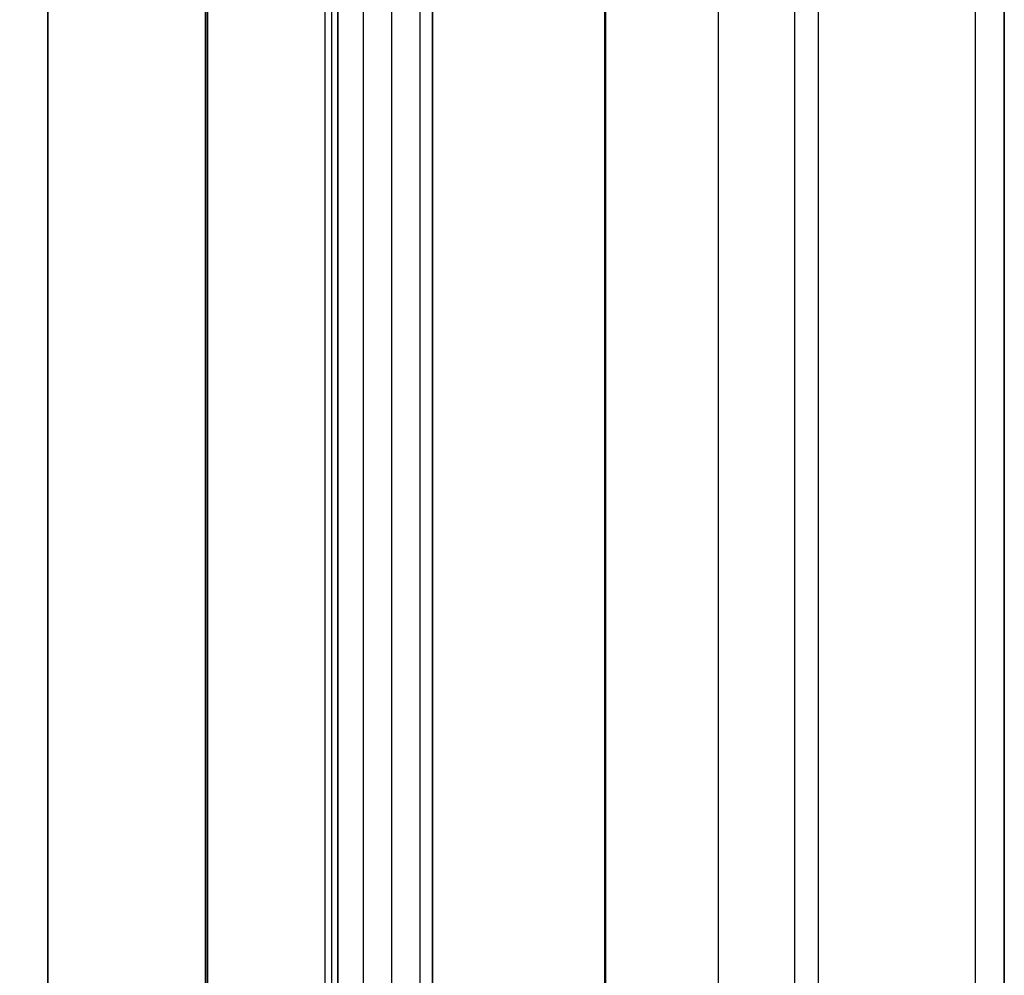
# Model space of a CAD drawing. Header units: millimetres. Extents: x -15 to 7, y 1 to 148.
# Tile 160 of 256: x -6.58 to -5.34, y 38.01 to 39.21. Entities that reach past the tile are written whole.
import ezdxf

# ---------------------------------------------------------------- set-up
doc = ezdxf.new("R2010")
doc.units = ezdxf.units.MM
doc.header["$MEASUREMENT"] = 0
doc.layers.add('Default', color=7, linetype='Continuous', true_color=0x000000)

msp = doc.modelspace()

# ---------------------------------------------------------------- linework, layer by layer
at = {"layer": 'Default', "color": 254, "true_color": 0xcad1ee}
for points in [[(-5.345, 101.5127), (-5.345, 11.4049)], [(-5.8461, 11.3918), (-5.8461, 101.3086)], [(-6.3472, 11.5888), (-6.3472, 100.4419)], [(-6.3472, 100.4419), (-6.3472, 11.5888)], [(-6.3472, 11.5888), (-6.3472, 100.4419)], [(-6.3472, 11.5888), (-6.3472, 100.4419)], [(-6.3472, 11.5888), (-6.3472, 100.4419)], [(-6.3472, 11.5888), (-6.3472, 100.4419)], [(-6.1972, 11.5888), (-6.1972, 100.4419)], [(-6.1972, 11.5888), (-6.1972, 100.4419)], [(-6.1894, 100.4419), (-6.1894, 11.5888)], [(-6.1894, 100.4419), (-6.1894, 11.5888)], [(-6.1815, 11.5888), (-6.1815, 100.4419)], [(-6.1815, 100.4419), (-6.1815, 11.5888)], [(-6.545, 18.1304), (-6.545, 97.2896)], [(-5.345, 96.815), (-5.345, 17.6056)], [(-5.345, 17.6056), (-5.345, 96.815)], [(-5.7037, 17.6182), (-5.7037, 96.8024)], [(-5.7037, 17.6182), (-5.7037, 96.8024)], [(-6.545, 18.1304), (-6.545, 96.7899)], [(-6.545, 96.7899), (-6.545, 18.1304)], [(-6.0624, 96.7899), (-6.0624, 17.6307)], [(-6.0624, 17.6307), (-6.0624, 96.7899)], [(-5.345, 16.7174), (-5.345, 69.6596)], [(-5.345, 69.6596), (-5.345, 16.3276)], [(-5.845, 16.3407), (-5.845, 69.6465)], [(-5.381, 16.3285), (-5.381, 69.6586)], [(-6.345, 69.6334), (-6.345, 16.3538)], [(-6.345, 16.3538), (-6.345, 69.6334)], [(-6.345, 16.3538), (-6.345, 69.6334)], [(-5.6078, 8.2033), (-5.6078, 69.0643)], [(-5.345, 9.1977), (-5.345, 68.0382)], [(-6.545, 37.3371), (-6.545, 51.788)], [(-6.545, 37.3371), (-6.545, 51.788)], [(-6.545, 37.3371), (-6.545, 51.788)], [(-5.345, 51.3134), (-5.345, 37.8117)], [(-5.345, 37.8117), (-5.345, 51.3134)], [(-5.345, 51.3134), (-5.345, 37.8117)], [(-5.345, 37.8117), (-5.345, 51.3134)], [(-5.345, 51.3134), (-5.345, 37.8117)], [(-5.345, 37.8117), (-5.345, 51.3134)], [(-5.7037, 37.8243), (-5.7037, 51.3008)], [(-5.7037, 37.8243), (-5.7037, 51.3008)], [(-5.7037, 37.8243), (-5.7037, 51.3008)], [(-5.7037, 37.8243), (-5.7037, 51.3008)], [(-5.7037, 37.8243), (-5.7037, 51.3008)], [(-5.7037, 37.8243), (-5.7037, 51.3008)], [(-6.545, 51.2883), (-6.545, 37.8368)], [(-6.545, 37.8368), (-6.545, 51.2883)], [(-6.545, 51.2883), (-6.545, 37.8368)], [(-6.545, 37.8368), (-6.545, 51.2883)], [(-6.545, 51.2883), (-6.545, 37.8368)], [(-6.545, 37.8368), (-6.545, 51.2883)], [(-6.545, 51.2883), (-6.545, 37.8368)], [(-6.0624, 51.2883), (-6.0624, 37.8368)], [(-6.0624, 37.8368), (-6.0624, 51.2883)], [(-6.0624, 51.2883), (-6.0624, 37.8368)], [(-6.0624, 37.8368), (-6.0624, 51.2883)], [(-6.0624, 51.2883), (-6.0624, 37.8368)], [(-6.0624, 37.8368), (-6.0624, 51.2883)]]:
    msp.add_lwpolyline(points, dxfattribs=at)
at = {"layer": 'Default', "color": 171, "true_color": 0x8080ff}
for points in [[(-6.1497, 69.6334), (-6.1497, 27.6838)], [(-6.1139, 69.5976), (-6.1139, 27.6301)], [(-6.0781, 27.5764), (-6.0781, 69.5618)], [(-5.5781, 27.5764), (-5.5781, 69.5618)]]:
    msp.add_lwpolyline(points, dxfattribs=at)
at = {"layer": 'Default', "color": 254, "true_color": 0xcad1ee, "extrusion": (0, 1, 0)}
msp.add_lwpolyline([(4.1497, -107.6626), (7.0659, -107.5862)], dxfattribs=at)

doc.saveas('drawing.dxf')
